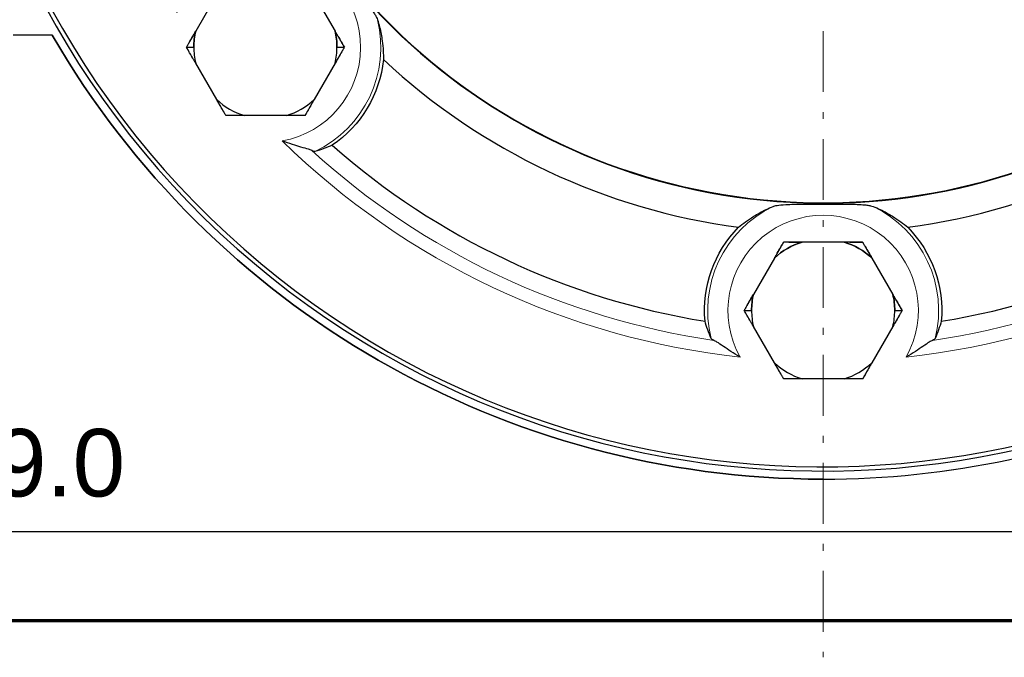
# Model space of a CAD drawing. Header units: millimetres. Extents: x 18 to 610, y -123 to 280.
# Tile 13 of 44: x 422 to 495, y -123 to -75. Entities that reach past the tile are written whole.
import ezdxf

# ---------------------------------------------------------------- set-up
doc = ezdxf.new("R2010")
doc.units = ezdxf.units.MM
doc.linetypes.add('CENTER', pattern=[8, 4.5, -1.5, 0.5, -1.5])
doc.linetypes.add('SOLID', pattern=[0])
doc.styles.add('Arial', font='Arial.ttf', dxfattribs={"height": 5})
doc.dimstyles.get("Standard").update_dxf_attribs({"dimtxt": 5, "dimasz": 5, "dimexe": 0.18, "dimexo": 0.0625, "dimgap": 0.09, "dimtad": 0, "dimtih": 1, "dimtoh": 1, "dimdec": 4, "dimzin": 0, "dimdsep": 46, "dimtxsty": 'Arial', "dimcen": 0.09, "dimadec": 0, "dimazin": 0, "dimtfac": 1, "dimtdec": 4, "dimtofl": 0, "dimtmove": 0, "dimatfit": 3, "dimfxl": 0, "dimtolj": 1, "dimtzin": 0, "dimarcsym": 0})

# ---------------------------------------------------------------- blocks, each defined once
blk = doc.blocks.new('*D4')
at = {"color": 0, "lineweight": -2}
for p, q in [((381.844, -59.546), (381.844, -114.778)), ((580.844, -59.546), (580.844, -114.778)), ((386.844, -113.378), (575.844, -113.378))]:
    blk.add_line(p, q, dxfattribs=at)
at = {"color": 0}
for points in [[(386.844, -112.545), (386.844, -114.211), (381.844, -113.378)], [(575.844, -114.211), (575.844, -112.545), (580.844, -113.378)]]:
    blk.add_solid(points, dxfattribs=at)
at = {"layer": 'Defpoints', "color": 0}
for p in [(381.844, -59.546), (580.844, -59.546), (580.844, -113.378)]:
    blk.add_point(p, dxfattribs=at)
at = {"color": 0, "lineweight": 9, "insert": (420.907, -108.325), "char_height": 5, "attachment_point": 5, "style": 'Arial'}
blk.add_mtext('\\A1;199.0', dxfattribs=at)
blk = doc.blocks.new('*D6')
at = {"color": 0, "lineweight": -2}
for p, q in [((511.043, -101.422), (438.885, 39.288)), ((451.644, 14.407), (508.762, -96.973))]:
    blk.add_line(p, q, dxfattribs=at)
at = {"color": 0}
blk.add_solid([(508.02, -97.353), (509.503, -96.592), (511.043, -101.422)], dxfattribs=at)
at = {"layer": 'Defpoints', "color": 0}
for p in [(451.644, 14.407), (511.043, -101.422)]:
    blk.add_point(p, dxfattribs=at)
at = {"color": 0, "lineweight": 9, "insert": (449.718, 29.537), "char_height": 5, "attachment_point": 5, "rotation": 297.14953, "style": 'Arial'}
blk.add_mtext('\\A1;Ø130.2', dxfattribs=at)
blk = doc.blocks.new('BlockOfCenters_1', base_point=(481.344, -43.507))
at = {"color": 6, "linetype": 'CENTER', "lineweight": 9}
blk.add_lwpolyline([(481.344, 35.693), (481.344, -122.707)], dxfattribs=at)
blk = doc.blocks.new('BlockOfViews_1')
at = {"linetype": 'SOLID', "lineweight": 30}
for p, q in [((436.428, -73.626, 14.472), (434.871, -76.322, 14.472)), ((443.646, -73.626, 14.472), (445.203, -76.322, 14.472)), ((424.244, -76.607, -11.468), (421.344, -76.607, -11.468)), ((424.556, -77.107, -17.468), (424.536, -77.107, -17.468)), ((434.187, -77.507, 14.155), (434.737, -77.507, 14.472)), ((445.337, -77.507, 14.472), (445.887, -77.507, 14.155)), ((436.428, -81.388, 14.472), (434.871, -78.692, 14.472)), ((445.203, -78.692, 14.472), (443.646, -81.388, 14.472)), ((441.593, -82.573, 14.472), (438.48, -82.573, 14.472)), ((482.9, -91.941, 14.472), (479.787, -91.941, 14.472)), ((477.734, -93.126, 14.472), (476.178, -95.822, 14.472)), ((484.953, -93.126, 14.472), (486.509, -95.822, 14.472)), ((475.494, -97.007, 14.155), (476.044, -97.007, 14.472)), ((486.644, -97.007, 14.472), (487.194, -97.007, 14.155)), ((477.734, -100.888, 14.472), (476.178, -98.192, 14.472)), ((486.509, -98.192, 14.472), (484.953, -100.888, 14.472)), ((482.9, -102.073, 14.472), (479.787, -102.073, 14.472))]:
    blk.add_line(p, q, dxfattribs=at)
for centre, radius, start, end in [((481.344, -43.507, -7.768), 65.4, 48.54992, 318.36116), ((481.344, -43.507, 10.232), 65.086, 48.87291, 318.68174), ((481.344, -43.507, 10.232), 45.553, 184.40639, 339.43425), ((481.344, -43.507, 10.232), 45.519, 184.40986, 339.41809), ((440.037, -77.507, 14.472), 5.3, 167.07994, 180), ((440.037, -77.507, 14.472), 5.3, 0, 12.92006), ((481.344, -43.507, -11.468), 66, 210.10037, 269.99993), ((440.037, -77.507, 14.472), 5.3, 180, 192.92006), ((440.037, -77.507, 14.472), 5.3, 180, 192.92006), ((440.037, -77.507, 14.472), 5.3, 347.07994, 0), ((440.037, -77.507, 14.472), 5.3, 347.07994, 0), ((481.344, -43.507, 2.032), 47.75, 226.99472, 262.46339), ((481.344, -43.507, 2.032), 47.75, 277.53661, 313.00528), ((440.037, -77.507, 14.472), 5.3, 227.07994, 252.92006), ((440.037, -77.507, 14.472), 5.3, 227.07994, 252.92006), ((440.037, -77.507, 14.472), 5.3, 287.07994, 312.92006), ((440.037, -77.507, 14.472), 5.3, 287.07994, 312.92006), ((481.344, -43.507, 2.032), 55, 228.61214, 260.84598), ((481.344, -43.507, 2.032), 55, 279.15402, 311.38786), ((481.343, -43.507, -11.468), 66, 270.00007, 317.75301), ((481.344, -43.507, -11.468), 66, 270, 317.73957), ((481.344, -97.007, 14.472), 5.3, 107.07994, 132.92006), ((481.344, -97.007, 14.472), 5.3, 47.07994, 72.92006), ((481.344, -97.007, 14.472), 5.3, 167.07994, 180), ((481.344, -97.007, 14.472), 5.3, 0, 12.92006), ((481.344, -97.007, 14.472), 5.3, 180, 192.92006), ((481.344, -97.007, 14.472), 5.3, 180, 192.92006), ((481.344, -97.007, 14.472), 5.3, 347.07994, 0), ((481.344, -97.007, 14.472), 5.3, 347.07994, 0), ((481.344, -97.007, 14.472), 5.3, 227.07994, 252.92006), ((481.344, -97.007, 14.472), 5.3, 227.07994, 252.92006), ((481.344, -97.007, 14.472), 5.3, 287.07994, 312.92006), ((481.344, -97.007, 14.472), 5.3, 287.07994, 312.92006)]:
    blk.add_arc(centre, radius, start, end, dxfattribs=at)
at = {"color": 196, "linetype": 'SOLID', "lineweight": 9, "extrusion": (0, 0, -1)}
for centre, radius, start, end in [((-440.037, -77.507, -10.232), 7.051, 21.2111, 259.87266), ((-481.344, -43.507, -9.406), 56.3, 278.26577, 312.27611), ((-481.344, -43.507, -9.406), 56.3, 227.72389, 261.73423), ((-481.344, -97.007, -10.232), 7.051, 330.66922, 209.33078)]:
    blk.add_arc(centre, radius, start, end, dxfattribs=at)
at = {"color": 196, "linetype": 'SOLID', "lineweight": 9}
for centre, radius, start, end in [((440.037, -77.507, 8.785), 8.551, 295.41375, 13.81727), ((481.344, -43.507, 10.232), 57.285, 225.61865, 263.83946), ((481.344, -43.507, 10.232), 57.285, 276.16054, 314.38135), ((481.344, -97.007, 8.785), 8.551, 115.64085, 194.04437), ((481.344, -97.007, 8.785), 8.551, 345.95563, 64.35915)]:
    blk.add_arc(centre, radius, start, end, dxfattribs=at)
at = {"linetype": 'SOLID', "lineweight": 30, "extrusion": (-0.866025, 0.5, 7.44699e-12)}
for centre in [(-153.461, 2.22, -414.77), (-157.227, 2.22, -460.293)]:
    blk.add_arc(centre, 12.435, 75.56317, 80.17313, dxfattribs=at)
at = {"linetype": 'SOLID', "lineweight": 30, "extrusion": (0, 0, -1)}
for centre, radius, start, end in [((-440.037, -77.507, -14.472), 5.3, 0, 12.92006), ((-440.037, -77.507, -14.472), 5.3, 167.07994, 180), ((-481.344, -43.507, 11.468), 66, 270, 329.89971), ((-481.344, -97.007, -14.472), 5.3, 47.07994, 72.92006), ((-481.344, -97.007, -14.472), 5.3, 107.07994, 132.92006), ((-481.344, -97.007, -14.472), 5.3, 0, 12.92006), ((-481.344, -97.007, -14.472), 5.3, 167.07994, 180)]:
    blk.add_arc(centre, radius, start, end, dxfattribs=at)
at = {"linetype": 'SOLID', "lineweight": 30, "extrusion": (0.866025, 0.5, -1.09426e-11)}
for centre in [(-286.576, 2.22, 347.396), (-324.117, 2.22, 373.418)]:
    blk.add_arc(centre, 12.435, 101.83886, 106.30282, dxfattribs=at)
at = {"linetype": 'SOLID', "lineweight": 30, "extrusion": (-0.866025, -0.5, 9.12311e-12)}
for centre in [(287.707, 2.22, -337.263), (325.248, 2.22, -363.286)]:
    blk.add_arc(centre, 12.435, 101.83888, 106.30282, dxfattribs=at)
at = {"linetype": 'SOLID', "lineweight": 30, "extrusion": (0.866025, -0.5, 8.65531e-12)}
for centre in [(152.33, 2.22, 424.903), (156.096, 2.22, 470.426)]:
    blk.add_arc(centre, 12.435, 75.56325, 80.17313, dxfattribs=at)
at = {"linetype": 'SOLID', "lineweight": 30, "extrusion": (-2.45015e-16, 0, -1)}
for centre, start, end in [((-440.037, -77.507, -2.032), 186.0047, 235.76286), ((-481.344, -97.007, -2.032), 354.77902, 44.53718), ((-481.344, -97.007, -2.032), 135.46282, 185.22098)]:
    blk.add_arc(centre, 8.786, start, end, dxfattribs=at)
at = {"linetype": 'SOLID', "lineweight": 30, "extrusion": (-0.866025, -0.5, 2.99193e-12)}
for centre in [(286.576, 2.22, -337.263), (324.117, 2.22, -363.286)]:
    blk.add_arc(centre, 12.435, 75.56331, 80.17313, dxfattribs=at)
at = {"linetype": 'SOLID', "lineweight": 30, "extrusion": (0.866025, -0.5, -2.16781e-12)}
for centre in [(153.461, 2.22, 424.903), (157.227, 2.22, 470.426)]:
    blk.add_arc(centre, 12.435, 101.83883, 106.30282, dxfattribs=at)
at = {"linetype": 'SOLID', "lineweight": 30, "extrusion": (-1.18332e-12, -1, 5.09917e-12)}
for centre in [(440.602, 2.22, 82.573), (481.909, 2.22, 102.073)]:
    blk.add_arc(centre, 12.435, 101.8388, 106.30282, dxfattribs=at)
at = {"linetype": 'SOLID', "lineweight": 30, "extrusion": (1.18332e-12, -1, 5.09917e-12)}
for centre in [(439.471, 2.22, 82.573), (480.778, 2.22, 102.073)]:
    blk.add_arc(centre, 12.435, 75.5633, 80.17313, dxfattribs=at)
at = {"linetype": 'SOLID', "lineweight": 30, "extrusion": (-0.866025, 0.5, -9.51527e-13)}
blk.add_arc((-156.096, 2.22, -460.293), 12.435, 101.83877, 106.30282, dxfattribs=at)
at = {"linetype": 'SOLID', "lineweight": 30, "extrusion": (1.18332e-12, 1, -5.09917e-12)}
blk.add_arc((-481.909, 2.22, -91.941), 12.435, 75.56326, 80.17313, dxfattribs=at)
at = {"linetype": 'SOLID', "lineweight": 30, "extrusion": (-1.18332e-12, 1, -5.09917e-12)}
blk.add_arc((-480.778, 2.22, -91.941), 12.435, 101.83888, 106.30282, dxfattribs=at)
at = {"linetype": 'SOLID', "lineweight": 30, "extrusion": (0.866025, 0.5, -5.62356e-12)}
blk.add_arc((-325.248, 2.22, 373.418), 12.435, 75.56329, 80.17313, dxfattribs=at)
at = {"linetype": 'SOLID', "lineweight": 30}
for points, knots in [([(443.637, -69.751, 8.785), (443.706, -69.789, 8.918), (443.79, -69.852, 9.036), (444.003, -70.039, 9.285), (444.163, -70.198, 9.429), (444.722, -70.807, 9.778), (445.122, -71.288, 9.887), (445.602, -71.869, 9.956), (445.72, -72.012, 9.967), (445.901, -72.232, 9.978), (445.965, -72.309, 9.981), (446.082, -72.451, 9.983), (446.134, -72.515, 9.983), (446.248, -72.653, 9.981), (446.308, -72.727, 9.979), (446.471, -72.924, 9.971), (446.574, -73.05, 9.962), (446.795, -73.32, 9.935), (446.916, -73.467, 9.915), (447.254, -73.883, 9.838), (447.478, -74.163, 9.762), (447.894, -74.709, 9.526), (448.043, -74.922, 9.384), (448.193, -75.162, 9.175), (448.237, -75.236, 9.1), (448.301, -75.363, 8.946), (448.325, -75.418, 8.868), (448.34, -75.465, 8.785)], [0, 0, 0, 0, 0.463384, 0.463384, 1.12887, 1.12887, 2.310299, 2.310299, 2.689403, 2.689403, 2.896978, 2.896978, 3.068045, 3.068045, 3.26456, 3.26456, 3.596541, 3.596541, 3.986816, 3.986816, 4.713108, 4.713108, 5.482845, 5.482845, 5.847384, 5.847384, 6.161059, 6.161059, 6.161059, 6.161059]), ([(448.34, -75.465, 8.785), (448.397, -75.651, 8.456), (448.447, -75.832, 8.116), (448.581, -76.372, 7.054), (448.644, -76.716, 6.305), (448.756, -77.547, 4.374), (448.778, -78.01, 3.176), (448.775, -78.426, 2.032)], [1.168477, 1.168477, 1.168477, 1.168477, 2.276586, 2.276586, 4.553172, 4.553172, 8.066053, 8.066053, 8.066053, 8.066053]), ([(434.871, -76.322, 14.472), (434.859, -76.343, 14.468), (434.847, -76.364, 14.464), (434.822, -76.406, 14.455), (434.81, -76.427, 14.451), (434.786, -76.469, 14.442), (434.774, -76.49, 14.438), (434.75, -76.532, 14.428), (434.738, -76.553, 14.424), (434.713, -76.595, 14.414), (434.701, -76.616, 14.409), (434.677, -76.658, 14.399), (434.665, -76.678, 14.394), (434.641, -76.72, 14.384), (434.629, -76.741, 14.379), (434.605, -76.783, 14.368), (434.593, -76.804, 14.363), (434.569, -76.845, 14.352), (434.557, -76.866, 14.347), (434.533, -76.908, 14.336), (434.521, -76.928, 14.33), (434.497, -76.97, 14.319), (434.485, -76.991, 14.313), (434.461, -77.032, 14.301), (434.449, -77.053, 14.295), (434.425, -77.095, 14.284), (434.413, -77.115, 14.278), (434.389, -77.157, 14.265), (434.377, -77.177, 14.259), (434.353, -77.219, 14.247), (434.341, -77.239, 14.24), (434.317, -77.281, 14.228), (434.305, -77.301, 14.221), (434.282, -77.343, 14.208), (434.27, -77.363, 14.202), (434.246, -77.404, 14.189), (434.234, -77.425, 14.182), (434.21, -77.466, 14.168), (434.199, -77.487, 14.162), (434.187, -77.507, 14.155)], [0, 0, 0, 0, 0.0280169, 0.0280169, 0.0560337, 0.0560337, 0.0840506, 0.0840506, 0.1120674, 0.1120674, 0.1400843, 0.1400843, 0.1681012, 0.1681012, 0.196118, 0.196118, 0.2241349, 0.2241349, 0.2521517, 0.2521517, 0.2801686, 0.2801686, 0.3081855, 0.3081855, 0.3362023, 0.3362023, 0.3642192, 0.3642192, 0.392236, 0.392236, 0.4202529, 0.4202529, 0.4482698, 0.4482698, 0.4762866, 0.4762866, 0.5043035, 0.5043035, 0.5323203, 0.5323203, 0.5323203, 0.5323203]), ([(445.887, -77.507, 14.155), (445.875, -77.487, 14.162), (445.863, -77.466, 14.168), (445.839, -77.425, 14.182), (445.827, -77.404, 14.189), (445.804, -77.363, 14.202), (445.792, -77.343, 14.208), (445.768, -77.301, 14.221), (445.756, -77.281, 14.228), (445.732, -77.239, 14.24), (445.72, -77.219, 14.247), (445.696, -77.177, 14.259), (445.685, -77.157, 14.265), (445.661, -77.115, 14.278), (445.649, -77.095, 14.284), (445.625, -77.053, 14.296), (445.613, -77.032, 14.301), (445.589, -76.991, 14.313), (445.577, -76.97, 14.319), (445.553, -76.928, 14.33), (445.541, -76.908, 14.336), (445.517, -76.866, 14.347), (445.505, -76.845, 14.352), (445.481, -76.804, 14.363), (445.469, -76.783, 14.368), (445.445, -76.741, 14.379), (445.433, -76.72, 14.384), (445.408, -76.678, 14.394), (445.396, -76.658, 14.399), (445.372, -76.616, 14.409), (445.36, -76.595, 14.414), (445.336, -76.553, 14.424), (445.324, -76.532, 14.428), (445.3, -76.49, 14.438), (445.288, -76.469, 14.442), (445.263, -76.427, 14.451), (445.251, -76.406, 14.455), (445.227, -76.364, 14.464), (445.215, -76.343, 14.468), (445.203, -76.322, 14.472)], [0, 0, 0, 0, 0.0423557, 0.0423557, 0.0847113, 0.0847113, 0.127067, 0.127067, 0.1694227, 0.1694227, 0.2117784, 0.2117784, 0.254134, 0.254134, 0.2964897, 0.2964897, 0.3388454, 0.3388454, 0.3812011, 0.3812011, 0.4235567, 0.4235567, 0.4659124, 0.4659124, 0.5082681, 0.5082681, 0.5506237, 0.5506237, 0.5929794, 0.5929794, 0.6353351, 0.6353351, 0.6776908, 0.6776908, 0.7200464, 0.7200464, 0.7624021, 0.7624021, 0.8047578, 0.8047578, 0.8047578, 0.8047578]), ([(434.871, -78.692, 14.472), (434.859, -78.671, 14.468), (434.847, -78.65, 14.464), (434.822, -78.608, 14.455), (434.81, -78.587, 14.451), (434.786, -78.545, 14.442), (434.774, -78.524, 14.438), (434.75, -78.482, 14.428), (434.738, -78.461, 14.424), (434.713, -78.419, 14.414), (434.701, -78.398, 14.409), (434.677, -78.357, 14.399), (434.665, -78.336, 14.394), (434.641, -78.294, 14.384), (434.629, -78.273, 14.379), (434.605, -78.231, 14.368), (434.593, -78.211, 14.363), (434.569, -78.169, 14.352), (434.557, -78.148, 14.347), (434.533, -78.106, 14.336), (434.521, -78.086, 14.33), (434.497, -78.044, 14.319), (434.485, -78.023, 14.313), (434.461, -77.982, 14.301), (434.449, -77.961, 14.295), (434.425, -77.92, 14.284), (434.413, -77.899, 14.278), (434.389, -77.857, 14.265), (434.377, -77.837, 14.259), (434.353, -77.795, 14.247), (434.341, -77.775, 14.24), (434.317, -77.733, 14.228), (434.305, -77.713, 14.221), (434.282, -77.672, 14.208), (434.27, -77.651, 14.202), (434.246, -77.61, 14.189), (434.234, -77.589, 14.182), (434.21, -77.548, 14.168), (434.199, -77.528, 14.162), (434.187, -77.507, 14.155)], [0, 0, 0, 0, 0.0280169, 0.0280169, 0.0560337, 0.0560337, 0.0840506, 0.0840506, 0.1120674, 0.1120674, 0.1400843, 0.1400843, 0.1681012, 0.1681012, 0.196118, 0.196118, 0.2241349, 0.2241349, 0.2521517, 0.2521517, 0.2801686, 0.2801686, 0.3081855, 0.3081855, 0.3362023, 0.3362023, 0.3642192, 0.3642192, 0.392236, 0.392236, 0.4202529, 0.4202529, 0.4482698, 0.4482698, 0.4762866, 0.4762866, 0.5043035, 0.5043035, 0.5323203, 0.5323203, 0.5323203, 0.5323203]), ([(445.887, -77.507, 14.155), (445.875, -77.528, 14.162), (445.863, -77.548, 14.168), (445.839, -77.589, 14.182), (445.827, -77.61, 14.189), (445.804, -77.651, 14.202), (445.792, -77.672, 14.208), (445.768, -77.713, 14.221), (445.756, -77.733, 14.228), (445.732, -77.775, 14.24), (445.72, -77.795, 14.247), (445.696, -77.837, 14.259), (445.685, -77.857, 14.265), (445.661, -77.899, 14.278), (445.649, -77.92, 14.284), (445.625, -77.961, 14.296), (445.613, -77.982, 14.301), (445.589, -78.023, 14.313), (445.577, -78.044, 14.319), (445.553, -78.086, 14.33), (445.541, -78.106, 14.336), (445.517, -78.148, 14.347), (445.505, -78.169, 14.352), (445.481, -78.211, 14.363), (445.469, -78.231, 14.368), (445.445, -78.273, 14.379), (445.433, -78.294, 14.384), (445.408, -78.336, 14.394), (445.396, -78.357, 14.399), (445.372, -78.398, 14.409), (445.36, -78.419, 14.414), (445.336, -78.461, 14.424), (445.324, -78.482, 14.428), (445.3, -78.524, 14.438), (445.288, -78.545, 14.442), (445.263, -78.587, 14.451), (445.251, -78.608, 14.455), (445.227, -78.65, 14.464), (445.215, -78.671, 14.468), (445.203, -78.692, 14.472)], [0, 0, 0, 0, 0.0423557, 0.0423557, 0.0847113, 0.0847113, 0.127067, 0.127067, 0.1694227, 0.1694227, 0.2117784, 0.2117784, 0.254134, 0.254134, 0.2964897, 0.2964897, 0.3388454, 0.3388454, 0.3812011, 0.3812011, 0.4235567, 0.4235567, 0.4659124, 0.4659124, 0.5082681, 0.5082681, 0.5506237, 0.5506237, 0.5929794, 0.5929794, 0.6353351, 0.6353351, 0.6776908, 0.6776908, 0.7200464, 0.7200464, 0.7624021, 0.7624021, 0.8047578, 0.8047578, 0.8047578, 0.8047578]), ([(437.112, -82.573, 14.155), (437.1, -82.553, 14.162), (437.088, -82.532, 14.168), (437.064, -82.491, 14.182), (437.052, -82.471, 14.189), (437.029, -82.429, 14.202), (437.017, -82.409, 14.208), (436.993, -82.368, 14.221), (436.981, -82.347, 14.228), (436.957, -82.306, 14.24), (436.945, -82.285, 14.247), (436.921, -82.244, 14.259), (436.909, -82.223, 14.265), (436.885, -82.182, 14.278), (436.873, -82.161, 14.284), (436.85, -82.119, 14.296), (436.838, -82.099, 14.301), (436.814, -82.057, 14.313), (436.802, -82.036, 14.319), (436.778, -81.995, 14.33), (436.766, -81.974, 14.336), (436.742, -81.932, 14.347), (436.73, -81.912, 14.352), (436.705, -81.87, 14.363), (436.693, -81.849, 14.369), (436.669, -81.807, 14.379), (436.657, -81.786, 14.384), (436.633, -81.745, 14.394), (436.621, -81.724, 14.399), (436.597, -81.682, 14.409), (436.585, -81.661, 14.414), (436.561, -81.619, 14.424), (436.549, -81.598, 14.428), (436.525, -81.556, 14.438), (436.512, -81.535, 14.442), (436.488, -81.493, 14.451), (436.476, -81.472, 14.455), (436.452, -81.43, 14.464), (436.44, -81.409, 14.468), (436.428, -81.388, 14.472)], [0, 0, 0, 0, 0.042359, 0.042359, 0.0847181, 0.0847181, 0.1270771, 0.1270771, 0.1694361, 0.1694361, 0.2117951, 0.2117951, 0.2541542, 0.2541542, 0.2965132, 0.2965132, 0.3388722, 0.3388722, 0.3812312, 0.3812312, 0.4235903, 0.4235903, 0.4659493, 0.4659493, 0.5083083, 0.5083083, 0.5506673, 0.5506673, 0.5930264, 0.5930264, 0.6353854, 0.6353854, 0.6777444, 0.6777444, 0.7201034, 0.7201034, 0.7624625, 0.7624625, 0.8048215, 0.8048215, 0.8048215, 0.8048215]), ([(443.646, -81.388, 14.472), (443.634, -81.409, 14.468), (443.622, -81.43, 14.464), (443.597, -81.472, 14.455), (443.585, -81.493, 14.451), (443.561, -81.535, 14.442), (443.549, -81.556, 14.438), (443.525, -81.598, 14.428), (443.513, -81.619, 14.424), (443.488, -81.661, 14.414), (443.476, -81.682, 14.409), (443.452, -81.724, 14.399), (443.44, -81.745, 14.394), (443.416, -81.787, 14.384), (443.404, -81.807, 14.379), (443.38, -81.849, 14.368), (443.368, -81.87, 14.363), (443.344, -81.912, 14.352), (443.332, -81.932, 14.347), (443.308, -81.974, 14.336), (443.296, -81.995, 14.33), (443.272, -82.036, 14.319), (443.26, -82.057, 14.313), (443.236, -82.099, 14.301), (443.224, -82.119, 14.296), (443.2, -82.161, 14.284), (443.188, -82.182, 14.278), (443.164, -82.223, 14.265), (443.152, -82.244, 14.259), (443.128, -82.285, 14.247), (443.116, -82.306, 14.24), (443.092, -82.347, 14.228), (443.081, -82.368, 14.221), (443.057, -82.409, 14.208), (443.045, -82.429, 14.202), (443.021, -82.471, 14.189), (443.009, -82.491, 14.182), (442.985, -82.532, 14.168), (442.974, -82.553, 14.162), (442.962, -82.573, 14.155)], [0, 0, 0, 0, 0.0280135, 0.0280135, 0.056027, 0.056027, 0.0840405, 0.0840405, 0.112054, 0.112054, 0.1400675, 0.1400675, 0.1680811, 0.1680811, 0.1960946, 0.1960946, 0.2241081, 0.2241081, 0.2521216, 0.2521216, 0.2801351, 0.2801351, 0.3081486, 0.3081486, 0.3361621, 0.3361621, 0.3641756, 0.3641756, 0.3921891, 0.3921891, 0.4202026, 0.4202026, 0.4482162, 0.4482162, 0.4762297, 0.4762297, 0.5042432, 0.5042432, 0.5322567, 0.5322567, 0.5322567, 0.5322567]), ([(438.48, -82.573, 14.472), (438.456, -82.573, 14.468), (438.432, -82.573, 14.464), (438.383, -82.573, 14.455), (438.359, -82.573, 14.451), (438.31, -82.573, 14.442), (438.286, -82.573, 14.438), (438.238, -82.573, 14.428), (438.213, -82.573, 14.424), (438.165, -82.573, 14.414), (438.141, -82.573, 14.409), (438.093, -82.573, 14.399), (438.069, -82.573, 14.394), (438.02, -82.573, 14.384), (437.996, -82.573, 14.379), (437.948, -82.573, 14.368), (437.924, -82.573, 14.363), (437.876, -82.573, 14.352), (437.852, -82.573, 14.347), (437.804, -82.573, 14.336), (437.78, -82.573, 14.33), (437.732, -82.573, 14.319), (437.708, -82.573, 14.313), (437.66, -82.573, 14.301), (437.636, -82.573, 14.296), (437.588, -82.573, 14.284), (437.564, -82.573, 14.278), (437.516, -82.573, 14.265), (437.492, -82.573, 14.259), (437.445, -82.573, 14.247), (437.421, -82.573, 14.24), (437.373, -82.573, 14.228), (437.349, -82.573, 14.221), (437.302, -82.573, 14.208), (437.278, -82.573, 14.202), (437.23, -82.573, 14.189), (437.207, -82.573, 14.182), (437.159, -82.573, 14.168), (437.135, -82.573, 14.162), (437.112, -82.573, 14.155)], [0, 0, 0, 0, 0.0280098, 0.0280098, 0.0560196, 0.0560196, 0.0840294, 0.0840294, 0.1120392, 0.1120392, 0.1400489, 0.1400489, 0.1680587, 0.1680587, 0.1960685, 0.1960685, 0.2240783, 0.2240783, 0.2520881, 0.2520881, 0.2800979, 0.2800979, 0.3081077, 0.3081077, 0.3361175, 0.3361175, 0.3641273, 0.3641273, 0.3921371, 0.3921371, 0.4201468, 0.4201468, 0.4481566, 0.4481566, 0.4761664, 0.4761664, 0.5041762, 0.5041762, 0.532186, 0.532186, 0.532186, 0.532186]), ([(442.962, -82.573, 14.155), (442.938, -82.573, 14.162), (442.914, -82.573, 14.168), (442.867, -82.573, 14.182), (442.843, -82.573, 14.189), (442.796, -82.573, 14.202), (442.772, -82.573, 14.208), (442.724, -82.573, 14.221), (442.7, -82.573, 14.228), (442.653, -82.573, 14.24), (442.629, -82.573, 14.247), (442.581, -82.573, 14.259), (442.557, -82.573, 14.265), (442.509, -82.573, 14.278), (442.485, -82.573, 14.284), (442.438, -82.573, 14.296), (442.414, -82.573, 14.301), (442.366, -82.573, 14.313), (442.342, -82.573, 14.319), (442.294, -82.573, 14.33), (442.27, -82.573, 14.336), (442.222, -82.573, 14.347), (442.198, -82.573, 14.352), (442.15, -82.573, 14.363), (442.125, -82.573, 14.368), (442.077, -82.573, 14.379), (442.053, -82.573, 14.384), (442.005, -82.573, 14.394), (441.981, -82.573, 14.399), (441.933, -82.573, 14.409), (441.908, -82.573, 14.414), (441.86, -82.573, 14.424), (441.836, -82.573, 14.428), (441.787, -82.573, 14.438), (441.763, -82.573, 14.442), (441.715, -82.573, 14.451), (441.691, -82.573, 14.455), (441.642, -82.573, 14.464), (441.618, -82.573, 14.468), (441.593, -82.573, 14.472)], [0, 0, 0, 0, 0.0423631, 0.0423631, 0.0847261, 0.0847261, 0.1270892, 0.1270892, 0.1694523, 0.1694523, 0.2118154, 0.2118154, 0.2541784, 0.2541784, 0.2965415, 0.2965415, 0.3389046, 0.3389046, 0.3812676, 0.3812676, 0.4236307, 0.4236307, 0.4659938, 0.4659938, 0.5083568, 0.5083568, 0.5507199, 0.5507199, 0.593083, 0.593083, 0.6354461, 0.6354461, 0.6778091, 0.6778091, 0.7201722, 0.7201722, 0.7625353, 0.7625353, 0.8048983, 0.8048983, 0.8048983, 0.8048983]), ([(443.47, -85.164, 9.406), (443.407, -85.133, 9.515), (443.32, -85.101, 9.61), (443.079, -85.021, 9.811), (442.892, -84.966, 9.918), (442.287, -84.787, 10.151), (441.814, -84.645, 10.231), (441.286, -84.452, 10.232), (441.281, -84.45, 10.232), (441.277, -84.449, 10.232)], [-3.3142, -3.3142, -3.3142, -3.3142, -2.655402, -2.655402, -1.671437, -1.671437, 0, 0, 0.015079, 0.015079, 0.015079, 0.015079]), ([(443.706, -85.23, 8.785), (443.684, -85.236, 8.894), (443.653, -85.234, 9.001), (443.574, -85.212, 9.21), (443.526, -85.192, 9.311), (443.47, -85.164, 9.406)], [0, 0, 0, 0, 0.3334746, 0.3334746, 0.6740164, 0.6740164, 0.6740164, 0.6740164]), ([(444.98, -84.771, 2.032), (444.787, -84.856, 3.119), (444.578, -84.941, 4.266), (444.146, -85.097, 6.557), (443.923, -85.169, 7.702), (443.706, -85.23, 8.785)], [0.996678, 0.996678, 0.996678, 0.996678, 4.184941, 4.184941, 7.370096, 7.370096, 7.370096, 7.370096]), ([(475.081, -90.845, 2.032), (475.399, -90.578, 3.176), (475.771, -90.301, 4.374), (476.484, -89.859, 6.305), (476.79, -89.689, 7.054), (477.292, -89.449, 8.116), (477.463, -89.372, 8.456), (477.643, -89.299, 8.785)], [1.040291, 1.040291, 1.040291, 1.040291, 4.553172, 4.553172, 6.829758, 6.829758, 7.937867, 7.937867, 7.937867, 7.937867]), ([(477.643, -89.299, 8.785), (477.715, -89.269, 8.916), (477.816, -89.246, 9.033), (478.089, -89.2, 9.278), (478.303, -89.178, 9.417), (478.963, -89.141, 9.704), (479.388, -89.134, 9.807), (480.107, -89.128, 9.921), (480.427, -89.127, 9.951), (481.005, -89.127, 9.981), (481.276, -89.127, 9.985), (481.821, -89.127, 9.976), (482.108, -89.127, 9.962), (482.75, -89.129, 9.9), (483.125, -89.131, 9.843), (484.038, -89.152, 9.606), (484.373, -89.177, 9.421), (484.679, -89.214, 9.206), (484.774, -89.228, 9.126), (484.929, -89.26, 8.961), (484.993, -89.278, 8.876), (485.044, -89.299, 8.785)], [0, 0, 0, 0, 0.45794, 0.45794, 1.10276, 1.10276, 1.970198, 1.970198, 2.627273, 2.627273, 3.184393, 3.184393, 3.773575, 3.773575, 4.537836, 4.537836, 5.748772, 5.748772, 6.336689, 6.336689, 6.847113, 6.847113, 6.847113, 6.847113]), ([(485.044, -89.299, 8.785), (485.224, -89.372, 8.456), (485.396, -89.449, 8.116), (485.897, -89.689, 7.054), (486.203, -89.859, 6.305), (486.916, -90.301, 4.374), (487.288, -90.578, 3.176), (487.606, -90.845, 2.032)], [1.168477, 1.168477, 1.168477, 1.168477, 2.276586, 2.276586, 4.553172, 4.553172, 8.066053, 8.066053, 8.066053, 8.066053]), ([(478.419, -91.941, 14.155), (478.407, -91.961, 14.162), (478.395, -91.982, 14.168), (478.371, -92.023, 14.182), (478.359, -92.044, 14.189), (478.335, -92.085, 14.202), (478.324, -92.105, 14.208), (478.3, -92.147, 14.221), (478.288, -92.167, 14.228), (478.264, -92.208, 14.24), (478.252, -92.229, 14.247), (478.228, -92.27, 14.259), (478.216, -92.291, 14.265), (478.192, -92.333, 14.278), (478.18, -92.353, 14.284), (478.156, -92.395, 14.296), (478.144, -92.416, 14.301), (478.12, -92.457, 14.313), (478.108, -92.478, 14.319), (478.084, -92.519, 14.33), (478.072, -92.54, 14.336), (478.048, -92.582, 14.347), (478.036, -92.603, 14.352), (478.012, -92.644, 14.363), (478, -92.665, 14.369), (477.976, -92.707, 14.379), (477.964, -92.728, 14.384), (477.94, -92.769, 14.394), (477.928, -92.79, 14.399), (477.904, -92.832, 14.409), (477.892, -92.853, 14.414), (477.868, -92.895, 14.424), (477.856, -92.916, 14.428), (477.831, -92.958, 14.438), (477.819, -92.979, 14.442), (477.795, -93.021, 14.451), (477.783, -93.042, 14.455), (477.759, -93.084, 14.464), (477.746, -93.105, 14.468), (477.734, -93.126, 14.472)], [0, 0, 0, 0, 0.042359, 0.042359, 0.0847181, 0.0847181, 0.1270771, 0.1270771, 0.1694361, 0.1694361, 0.2117951, 0.2117951, 0.2541542, 0.2541542, 0.2965132, 0.2965132, 0.3388722, 0.3388722, 0.3812312, 0.3812312, 0.4235903, 0.4235903, 0.4659493, 0.4659493, 0.5083083, 0.5083083, 0.5506673, 0.5506673, 0.5930264, 0.5930264, 0.6353854, 0.6353854, 0.6777444, 0.6777444, 0.7201034, 0.7201034, 0.7624625, 0.7624625, 0.8048215, 0.8048215, 0.8048215, 0.8048215]), ([(479.787, -91.941, 14.472), (479.763, -91.941, 14.468), (479.738, -91.941, 14.464), (479.69, -91.941, 14.455), (479.666, -91.941, 14.451), (479.617, -91.941, 14.442), (479.593, -91.941, 14.438), (479.544, -91.941, 14.428), (479.52, -91.941, 14.424), (479.472, -91.941, 14.414), (479.448, -91.941, 14.409), (479.399, -91.941, 14.399), (479.375, -91.941, 14.394), (479.327, -91.941, 14.384), (479.303, -91.941, 14.379), (479.255, -91.941, 14.368), (479.231, -91.941, 14.363), (479.183, -91.941, 14.352), (479.159, -91.941, 14.347), (479.111, -91.941, 14.336), (479.087, -91.941, 14.33), (479.039, -91.941, 14.319), (479.015, -91.941, 14.313), (478.967, -91.941, 14.301), (478.943, -91.941, 14.296), (478.895, -91.941, 14.284), (478.871, -91.941, 14.278), (478.823, -91.941, 14.265), (478.799, -91.941, 14.259), (478.751, -91.941, 14.247), (478.728, -91.941, 14.24), (478.68, -91.941, 14.228), (478.656, -91.941, 14.221), (478.608, -91.941, 14.208), (478.585, -91.941, 14.202), (478.537, -91.941, 14.189), (478.513, -91.941, 14.182), (478.466, -91.941, 14.168), (478.442, -91.941, 14.162), (478.419, -91.941, 14.155)], [0, 0, 0, 0, 0.0280098, 0.0280098, 0.0560196, 0.0560196, 0.0840294, 0.0840294, 0.1120392, 0.1120392, 0.1400489, 0.1400489, 0.1680587, 0.1680587, 0.1960685, 0.1960685, 0.2240783, 0.2240783, 0.2520881, 0.2520881, 0.2800979, 0.2800979, 0.3081077, 0.3081077, 0.3361175, 0.3361175, 0.3641273, 0.3641273, 0.3921371, 0.3921371, 0.4201468, 0.4201468, 0.4481566, 0.4481566, 0.4761664, 0.4761664, 0.5041762, 0.5041762, 0.532186, 0.532186, 0.532186, 0.532186]), ([(484.269, -91.941, 14.155), (484.245, -91.941, 14.162), (484.221, -91.941, 14.168), (484.174, -91.941, 14.182), (484.15, -91.941, 14.189), (484.102, -91.941, 14.202), (484.079, -91.941, 14.208), (484.031, -91.941, 14.221), (484.007, -91.941, 14.228), (483.959, -91.941, 14.24), (483.936, -91.941, 14.247), (483.888, -91.941, 14.259), (483.864, -91.941, 14.265), (483.816, -91.941, 14.278), (483.792, -91.941, 14.284), (483.744, -91.941, 14.296), (483.72, -91.941, 14.301), (483.672, -91.941, 14.313), (483.648, -91.941, 14.319), (483.6, -91.941, 14.33), (483.576, -91.941, 14.336), (483.528, -91.941, 14.347), (483.504, -91.941, 14.352), (483.456, -91.941, 14.363), (483.432, -91.941, 14.368), (483.384, -91.941, 14.379), (483.36, -91.941, 14.384), (483.312, -91.941, 14.394), (483.288, -91.941, 14.399), (483.239, -91.941, 14.409), (483.215, -91.941, 14.414), (483.167, -91.941, 14.424), (483.143, -91.941, 14.428), (483.094, -91.941, 14.438), (483.07, -91.941, 14.442), (483.022, -91.941, 14.451), (482.997, -91.941, 14.455), (482.949, -91.941, 14.464), (482.924, -91.941, 14.468), (482.9, -91.941, 14.472)], [0, 0, 0, 0, 0.0423631, 0.0423631, 0.0847261, 0.0847261, 0.1270892, 0.1270892, 0.1694523, 0.1694523, 0.2118154, 0.2118154, 0.2541784, 0.2541784, 0.2965415, 0.2965415, 0.3389046, 0.3389046, 0.3812676, 0.3812676, 0.4236307, 0.4236307, 0.4659938, 0.4659938, 0.5083568, 0.5083568, 0.5507199, 0.5507199, 0.593083, 0.593083, 0.6354461, 0.6354461, 0.6778091, 0.6778091, 0.7201722, 0.7201722, 0.7625353, 0.7625353, 0.8048983, 0.8048983, 0.8048983, 0.8048983]), ([(484.953, -93.126, 14.472), (484.941, -93.105, 14.468), (484.928, -93.084, 14.464), (484.904, -93.042, 14.455), (484.892, -93.021, 14.451), (484.868, -92.979, 14.442), (484.856, -92.958, 14.438), (484.832, -92.916, 14.428), (484.819, -92.895, 14.424), (484.795, -92.853, 14.414), (484.783, -92.832, 14.409), (484.759, -92.79, 14.399), (484.747, -92.769, 14.394), (484.723, -92.728, 14.384), (484.711, -92.707, 14.379), (484.687, -92.665, 14.368), (484.675, -92.644, 14.363), (484.651, -92.603, 14.352), (484.639, -92.582, 14.347), (484.615, -92.54, 14.336), (484.603, -92.519, 14.33), (484.579, -92.478, 14.319), (484.567, -92.457, 14.313), (484.543, -92.415, 14.301), (484.531, -92.395, 14.296), (484.507, -92.353, 14.284), (484.495, -92.333, 14.278), (484.471, -92.291, 14.265), (484.459, -92.27, 14.259), (484.435, -92.229, 14.247), (484.423, -92.208, 14.24), (484.399, -92.167, 14.228), (484.387, -92.147, 14.221), (484.364, -92.105, 14.208), (484.352, -92.085, 14.202), (484.328, -92.044, 14.189), (484.316, -92.023, 14.182), (484.292, -91.982, 14.168), (484.28, -91.961, 14.162), (484.269, -91.941, 14.155)], [0, 0, 0, 0, 0.0280135, 0.0280135, 0.056027, 0.056027, 0.0840405, 0.0840405, 0.112054, 0.112054, 0.1400675, 0.1400675, 0.1680811, 0.1680811, 0.1960946, 0.1960946, 0.2241081, 0.2241081, 0.2521216, 0.2521216, 0.2801351, 0.2801351, 0.3081486, 0.3081486, 0.3361621, 0.3361621, 0.3641756, 0.3641756, 0.3921891, 0.3921891, 0.4202026, 0.4202026, 0.4482162, 0.4482162, 0.4762297, 0.4762297, 0.5042432, 0.5042432, 0.5322567, 0.5322567, 0.5322567, 0.5322567]), ([(476.178, -95.822, 14.472), (476.166, -95.843, 14.468), (476.153, -95.864, 14.464), (476.129, -95.906, 14.455), (476.117, -95.927, 14.451), (476.093, -95.969, 14.442), (476.081, -95.99, 14.438), (476.056, -96.032, 14.428), (476.044, -96.053, 14.424), (476.02, -96.095, 14.414), (476.008, -96.116, 14.409), (475.984, -96.158, 14.399), (475.972, -96.178, 14.394), (475.948, -96.22, 14.384), (475.936, -96.241, 14.379), (475.912, -96.283, 14.368), (475.9, -96.304, 14.363), (475.875, -96.345, 14.352), (475.863, -96.366, 14.347), (475.839, -96.408, 14.336), (475.827, -96.428, 14.33), (475.803, -96.47, 14.319), (475.791, -96.491, 14.313), (475.767, -96.532, 14.301), (475.755, -96.553, 14.295), (475.732, -96.595, 14.284), (475.72, -96.615, 14.278), (475.696, -96.657, 14.265), (475.684, -96.677, 14.259), (475.66, -96.719, 14.247), (475.648, -96.739, 14.24), (475.624, -96.781, 14.228), (475.612, -96.801, 14.221), (475.588, -96.843, 14.208), (475.577, -96.863, 14.202), (475.553, -96.904, 14.189), (475.541, -96.925, 14.182), (475.517, -96.966, 14.168), (475.505, -96.987, 14.162), (475.494, -97.007, 14.155)], [0, 0, 0, 0, 0.0280169, 0.0280169, 0.0560337, 0.0560337, 0.0840506, 0.0840506, 0.1120674, 0.1120674, 0.1400843, 0.1400843, 0.1681012, 0.1681012, 0.196118, 0.196118, 0.2241349, 0.2241349, 0.2521517, 0.2521517, 0.2801686, 0.2801686, 0.3081855, 0.3081855, 0.3362023, 0.3362023, 0.3642192, 0.3642192, 0.392236, 0.392236, 0.4202529, 0.4202529, 0.4482698, 0.4482698, 0.4762866, 0.4762866, 0.5043035, 0.5043035, 0.5323203, 0.5323203, 0.5323203, 0.5323203]), ([(487.194, -97.007, 14.155), (487.182, -96.987, 14.162), (487.17, -96.966, 14.168), (487.146, -96.925, 14.182), (487.134, -96.904, 14.189), (487.11, -96.863, 14.202), (487.099, -96.843, 14.208), (487.075, -96.801, 14.221), (487.063, -96.781, 14.228), (487.039, -96.739, 14.24), (487.027, -96.719, 14.247), (487.003, -96.677, 14.259), (486.991, -96.657, 14.265), (486.967, -96.615, 14.278), (486.955, -96.595, 14.284), (486.932, -96.553, 14.296), (486.92, -96.532, 14.301), (486.896, -96.491, 14.313), (486.884, -96.47, 14.319), (486.86, -96.428, 14.33), (486.848, -96.408, 14.336), (486.824, -96.366, 14.347), (486.812, -96.345, 14.352), (486.788, -96.304, 14.363), (486.775, -96.283, 14.368), (486.751, -96.241, 14.379), (486.739, -96.22, 14.384), (486.715, -96.178, 14.394), (486.703, -96.158, 14.399), (486.679, -96.116, 14.409), (486.667, -96.095, 14.414), (486.643, -96.053, 14.424), (486.631, -96.032, 14.428), (486.606, -95.99, 14.438), (486.594, -95.969, 14.442), (486.57, -95.927, 14.451), (486.558, -95.906, 14.455), (486.534, -95.864, 14.464), (486.522, -95.843, 14.468), (486.509, -95.822, 14.472)], [0, 0, 0, 0, 0.0423557, 0.0423557, 0.0847113, 0.0847113, 0.127067, 0.127067, 0.1694227, 0.1694227, 0.2117784, 0.2117784, 0.254134, 0.254134, 0.2964897, 0.2964897, 0.3388454, 0.3388454, 0.3812011, 0.3812011, 0.4235567, 0.4235567, 0.4659124, 0.4659124, 0.5082681, 0.5082681, 0.5506237, 0.5506237, 0.5929794, 0.5929794, 0.6353351, 0.6353351, 0.6776908, 0.6776908, 0.7200464, 0.7200464, 0.7624021, 0.7624021, 0.8047578, 0.8047578, 0.8047578, 0.8047578]), ([(476.178, -98.192, 14.472), (476.166, -98.171, 14.468), (476.153, -98.15, 14.464), (476.129, -98.108, 14.455), (476.117, -98.087, 14.451), (476.093, -98.045, 14.442), (476.081, -98.024, 14.438), (476.056, -97.982, 14.428), (476.044, -97.961, 14.424), (476.02, -97.919, 14.414), (476.008, -97.898, 14.409), (475.984, -97.857, 14.399), (475.972, -97.836, 14.394), (475.948, -97.794, 14.384), (475.936, -97.773, 14.379), (475.912, -97.731, 14.368), (475.9, -97.711, 14.363), (475.875, -97.669, 14.352), (475.863, -97.648, 14.347), (475.839, -97.606, 14.336), (475.827, -97.586, 14.33), (475.803, -97.544, 14.319), (475.791, -97.523, 14.313), (475.767, -97.482, 14.301), (475.755, -97.461, 14.295), (475.732, -97.42, 14.284), (475.72, -97.399, 14.278), (475.696, -97.357, 14.265), (475.684, -97.337, 14.259), (475.66, -97.295, 14.247), (475.648, -97.275, 14.24), (475.624, -97.233, 14.228), (475.612, -97.213, 14.221), (475.588, -97.172, 14.208), (475.577, -97.151, 14.202), (475.553, -97.11, 14.189), (475.541, -97.089, 14.182), (475.517, -97.048, 14.168), (475.505, -97.028, 14.162), (475.494, -97.007, 14.155)], [0, 0, 0, 0, 0.0280169, 0.0280169, 0.0560337, 0.0560337, 0.0840506, 0.0840506, 0.1120674, 0.1120674, 0.1400843, 0.1400843, 0.1681012, 0.1681012, 0.196118, 0.196118, 0.2241349, 0.2241349, 0.2521517, 0.2521517, 0.2801686, 0.2801686, 0.3081855, 0.3081855, 0.3362023, 0.3362023, 0.3642192, 0.3642192, 0.392236, 0.392236, 0.4202529, 0.4202529, 0.4482698, 0.4482698, 0.4762866, 0.4762866, 0.5043035, 0.5043035, 0.5323203, 0.5323203, 0.5323203, 0.5323203]), ([(487.194, -97.007, 14.155), (487.182, -97.028, 14.162), (487.17, -97.048, 14.168), (487.146, -97.089, 14.182), (487.134, -97.11, 14.189), (487.11, -97.151, 14.202), (487.099, -97.172, 14.208), (487.075, -97.213, 14.221), (487.063, -97.233, 14.228), (487.039, -97.275, 14.24), (487.027, -97.295, 14.247), (487.003, -97.337, 14.259), (486.991, -97.357, 14.265), (486.967, -97.399, 14.278), (486.955, -97.42, 14.284), (486.932, -97.461, 14.296), (486.92, -97.482, 14.301), (486.896, -97.523, 14.313), (486.884, -97.544, 14.319), (486.86, -97.586, 14.33), (486.848, -97.606, 14.336), (486.824, -97.648, 14.347), (486.812, -97.669, 14.352), (486.788, -97.711, 14.363), (486.775, -97.731, 14.368), (486.751, -97.773, 14.379), (486.739, -97.794, 14.384), (486.715, -97.836, 14.394), (486.703, -97.857, 14.399), (486.679, -97.898, 14.409), (486.667, -97.919, 14.414), (486.643, -97.961, 14.424), (486.631, -97.982, 14.428), (486.606, -98.024, 14.438), (486.594, -98.045, 14.442), (486.57, -98.087, 14.451), (486.558, -98.108, 14.455), (486.534, -98.15, 14.464), (486.522, -98.171, 14.468), (486.509, -98.192, 14.472)], [0, 0, 0, 0, 0.0423557, 0.0423557, 0.0847113, 0.0847113, 0.127067, 0.127067, 0.1694227, 0.1694227, 0.2117784, 0.2117784, 0.254134, 0.254134, 0.2964897, 0.2964897, 0.3388454, 0.3388454, 0.3812011, 0.3812011, 0.4235567, 0.4235567, 0.4659124, 0.4659124, 0.5082681, 0.5082681, 0.5506237, 0.5506237, 0.5929794, 0.5929794, 0.6353351, 0.6353351, 0.6776908, 0.6776908, 0.7200464, 0.7200464, 0.7624021, 0.7624021, 0.8047578, 0.8047578, 0.8047578, 0.8047578]), ([(473.049, -99.082, 8.785), (472.958, -98.875, 7.702), (472.872, -98.658, 6.557), (472.718, -98.225, 4.266), (472.65, -98.01, 3.119), (472.594, -97.807, 2.032)], [0.999786, 0.999786, 0.999786, 0.999786, 4.184941, 4.184941, 7.373204, 7.373204, 7.373204, 7.373204]), ([(490.093, -97.807, 2.032), (490.037, -98.01, 3.119), (489.969, -98.225, 4.266), (489.815, -98.658, 6.557), (489.729, -98.875, 7.702), (489.638, -99.082, 8.785)], [0.996678, 0.996678, 0.996678, 0.996678, 4.184941, 4.184941, 7.370096, 7.370096, 7.370096, 7.370096]), ([(473.25, -99.222, 9.406), (473.193, -99.197, 9.311), (473.147, -99.172, 9.21), (473.079, -99.125, 9.001), (473.058, -99.103, 8.894), (473.049, -99.082, 8.785)], [0.000001, 0.000001, 0.000001, 0.000001, 0.3407237, 0.3407237, 0.6743841, 0.6743841, 0.6743841, 0.6743841]), ([(489.638, -99.082, 8.785), (489.629, -99.103, 8.894), (489.608, -99.125, 9.001), (489.54, -99.172, 9.21), (489.494, -99.197, 9.311), (489.438, -99.222, 9.406)], [0, 0, 0, 0, 0.3334746, 0.3334746, 0.6740164, 0.6740164, 0.6740164, 0.6740164]), ([(475.196, -100.461, 10.232), (475.191, -100.458, 10.232), (475.186, -100.455, 10.232), (474.701, -100.17, 10.231), (474.292, -99.895, 10.15), (473.769, -99.542, 9.918), (473.609, -99.433, 9.811), (473.394, -99.298, 9.61), (473.314, -99.251, 9.515), (473.25, -99.222, 9.406)], [-1.964888, -1.964888, -1.964888, -1.964888, -1.954554, -1.954554, -0.968363, -0.968363, -0.388603, -0.388603, -0.000048, -0.000048, -0.000048, -0.000048]), ([(489.438, -99.222, 9.406), (489.373, -99.251, 9.515), (489.293, -99.298, 9.61), (489.078, -99.433, 9.811), (488.918, -99.542, 9.918), (488.395, -99.895, 10.15), (487.986, -100.17, 10.231), (487.501, -100.455, 10.232), (487.496, -100.458, 10.232), (487.491, -100.461, 10.232)], [-3.311029, -3.311029, -3.311029, -3.311029, -2.652797, -2.652797, -1.670656, -1.670656, 0, 0, 0.017506, 0.017506, 0.017506, 0.017506]), ([(478.419, -102.073, 14.155), (478.407, -102.053, 14.162), (478.395, -102.032, 14.168), (478.371, -101.991, 14.182), (478.359, -101.971, 14.189), (478.335, -101.929, 14.202), (478.324, -101.909, 14.208), (478.3, -101.868, 14.221), (478.288, -101.847, 14.228), (478.264, -101.806, 14.24), (478.252, -101.785, 14.247), (478.228, -101.744, 14.259), (478.216, -101.723, 14.265), (478.192, -101.682, 14.278), (478.18, -101.661, 14.284), (478.156, -101.619, 14.296), (478.144, -101.599, 14.301), (478.12, -101.557, 14.313), (478.108, -101.536, 14.319), (478.084, -101.495, 14.33), (478.072, -101.474, 14.336), (478.048, -101.432, 14.347), (478.036, -101.412, 14.352), (478.012, -101.37, 14.363), (478, -101.349, 14.369), (477.976, -101.307, 14.379), (477.964, -101.286, 14.384), (477.94, -101.245, 14.394), (477.928, -101.224, 14.399), (477.904, -101.182, 14.409), (477.892, -101.161, 14.414), (477.868, -101.119, 14.424), (477.856, -101.098, 14.428), (477.831, -101.056, 14.438), (477.819, -101.035, 14.442), (477.795, -100.993, 14.451), (477.783, -100.972, 14.455), (477.759, -100.93, 14.464), (477.746, -100.909, 14.468), (477.734, -100.888, 14.472)], [0, 0, 0, 0, 0.042359, 0.042359, 0.0847181, 0.0847181, 0.1270771, 0.1270771, 0.1694361, 0.1694361, 0.2117951, 0.2117951, 0.2541542, 0.2541542, 0.2965132, 0.2965132, 0.3388722, 0.3388722, 0.3812312, 0.3812312, 0.4235903, 0.4235903, 0.4659493, 0.4659493, 0.5083083, 0.5083083, 0.5506673, 0.5506673, 0.5930264, 0.5930264, 0.6353854, 0.6353854, 0.6777444, 0.6777444, 0.7201034, 0.7201034, 0.7624625, 0.7624625, 0.8048215, 0.8048215, 0.8048215, 0.8048215]), ([(484.953, -100.888, 14.472), (484.941, -100.909, 14.468), (484.928, -100.93, 14.464), (484.904, -100.972, 14.455), (484.892, -100.993, 14.451), (484.868, -101.035, 14.442), (484.856, -101.056, 14.438), (484.832, -101.098, 14.428), (484.819, -101.119, 14.424), (484.795, -101.161, 14.414), (484.783, -101.182, 14.409), (484.759, -101.224, 14.399), (484.747, -101.245, 14.394), (484.723, -101.287, 14.384), (484.711, -101.307, 14.379), (484.687, -101.349, 14.368), (484.675, -101.37, 14.363), (484.651, -101.412, 14.352), (484.639, -101.432, 14.347), (484.615, -101.474, 14.336), (484.603, -101.495, 14.33), (484.579, -101.536, 14.319), (484.567, -101.557, 14.313), (484.543, -101.599, 14.301), (484.531, -101.619, 14.296), (484.507, -101.661, 14.284), (484.495, -101.682, 14.278), (484.471, -101.723, 14.265), (484.459, -101.744, 14.259), (484.435, -101.785, 14.247), (484.423, -101.806, 14.24), (484.399, -101.847, 14.228), (484.387, -101.868, 14.221), (484.364, -101.909, 14.208), (484.352, -101.929, 14.202), (484.328, -101.971, 14.189), (484.316, -101.991, 14.182), (484.292, -102.032, 14.168), (484.28, -102.053, 14.162), (484.269, -102.073, 14.155)], [0, 0, 0, 0, 0.0280135, 0.0280135, 0.056027, 0.056027, 0.0840405, 0.0840405, 0.112054, 0.112054, 0.1400675, 0.1400675, 0.1680811, 0.1680811, 0.1960946, 0.1960946, 0.2241081, 0.2241081, 0.2521216, 0.2521216, 0.2801351, 0.2801351, 0.3081486, 0.3081486, 0.3361621, 0.3361621, 0.3641756, 0.3641756, 0.3921891, 0.3921891, 0.4202026, 0.4202026, 0.4482162, 0.4482162, 0.4762297, 0.4762297, 0.5042432, 0.5042432, 0.5322567, 0.5322567, 0.5322567, 0.5322567]), ([(479.787, -102.073, 14.472), (479.763, -102.073, 14.468), (479.738, -102.073, 14.464), (479.69, -102.073, 14.455), (479.666, -102.073, 14.451), (479.617, -102.073, 14.442), (479.593, -102.073, 14.438), (479.544, -102.073, 14.428), (479.52, -102.073, 14.424), (479.472, -102.073, 14.414), (479.448, -102.073, 14.409), (479.399, -102.073, 14.399), (479.375, -102.073, 14.394), (479.327, -102.073, 14.384), (479.303, -102.073, 14.379), (479.255, -102.073, 14.368), (479.231, -102.073, 14.363), (479.183, -102.073, 14.352), (479.159, -102.073, 14.347), (479.111, -102.073, 14.336), (479.087, -102.073, 14.33), (479.039, -102.073, 14.319), (479.015, -102.073, 14.313), (478.967, -102.073, 14.301), (478.943, -102.073, 14.296), (478.895, -102.073, 14.284), (478.871, -102.073, 14.278), (478.823, -102.073, 14.265), (478.799, -102.073, 14.259), (478.751, -102.073, 14.247), (478.728, -102.073, 14.24), (478.68, -102.073, 14.228), (478.656, -102.073, 14.221), (478.608, -102.073, 14.208), (478.585, -102.073, 14.202), (478.537, -102.073, 14.189), (478.513, -102.073, 14.182), (478.466, -102.073, 14.168), (478.442, -102.073, 14.162), (478.419, -102.073, 14.155)], [0, 0, 0, 0, 0.0280098, 0.0280098, 0.0560196, 0.0560196, 0.0840294, 0.0840294, 0.1120392, 0.1120392, 0.1400489, 0.1400489, 0.1680587, 0.1680587, 0.1960685, 0.1960685, 0.2240783, 0.2240783, 0.2520881, 0.2520881, 0.2800979, 0.2800979, 0.3081077, 0.3081077, 0.3361175, 0.3361175, 0.3641273, 0.3641273, 0.3921371, 0.3921371, 0.4201468, 0.4201468, 0.4481566, 0.4481566, 0.4761664, 0.4761664, 0.5041762, 0.5041762, 0.532186, 0.532186, 0.532186, 0.532186]), ([(484.269, -102.073, 14.155), (484.245, -102.073, 14.162), (484.221, -102.073, 14.168), (484.174, -102.073, 14.182), (484.15, -102.073, 14.189), (484.102, -102.073, 14.202), (484.079, -102.073, 14.208), (484.031, -102.073, 14.221), (484.007, -102.073, 14.228), (483.959, -102.073, 14.24), (483.936, -102.073, 14.247), (483.888, -102.073, 14.259), (483.864, -102.073, 14.265), (483.816, -102.073, 14.278), (483.792, -102.073, 14.284), (483.744, -102.073, 14.296), (483.72, -102.073, 14.301), (483.672, -102.073, 14.313), (483.648, -102.073, 14.319), (483.6, -102.073, 14.33), (483.576, -102.073, 14.336), (483.528, -102.073, 14.347), (483.504, -102.073, 14.352), (483.456, -102.073, 14.363), (483.432, -102.073, 14.368), (483.384, -102.073, 14.379), (483.36, -102.073, 14.384), (483.312, -102.073, 14.394), (483.288, -102.073, 14.399), (483.239, -102.073, 14.409), (483.215, -102.073, 14.414), (483.167, -102.073, 14.424), (483.143, -102.073, 14.428), (483.094, -102.073, 14.438), (483.07, -102.073, 14.442), (483.022, -102.073, 14.451), (482.997, -102.073, 14.455), (482.949, -102.073, 14.464), (482.924, -102.073, 14.468), (482.9, -102.073, 14.472)], [0, 0, 0, 0, 0.0423631, 0.0423631, 0.0847261, 0.0847261, 0.1270892, 0.1270892, 0.1694523, 0.1694523, 0.2118154, 0.2118154, 0.2541784, 0.2541784, 0.2965415, 0.2965415, 0.3389046, 0.3389046, 0.3812676, 0.3812676, 0.4236307, 0.4236307, 0.4659938, 0.4659938, 0.5083568, 0.5083568, 0.5507199, 0.5507199, 0.593083, 0.593083, 0.6354461, 0.6354461, 0.6778091, 0.6778091, 0.7201722, 0.7201722, 0.7625353, 0.7625353, 0.8048983, 0.8048983, 0.8048983, 0.8048983])]:
    blk.add_open_spline(points, degree=3, knots=knots, dxfattribs=at)
blk.add_blockref('BlockOfCenters_1', (481.344, -43.507))
blk = doc.blocks.new('A21-m2')
at = {"color": 51, "linetype": 'SOLID', "lineweight": 70}
blk.add_line((203.099, -119.968), (609.821, -119.968), dxfattribs=at)

msp = doc.modelspace()

# ---------------------------------------------------------------- block references
for name in ['A21-m2', 'BlockOfViews_1']:
    msp.add_blockref(name, (0, 0))

# ---------------------------------------------------------------- dimensions: what is measured, and where the dimension line sits
at = {"lineweight": 9}
dim = msp.add_diameter_dim_2p(p1=(451.644, 14.407), p2=(511.043, -101.422), dimstyle='Standard', override={"dimtxt": 5, "dimasz": 5, "dimexe": 1.4, "dimexo": 0, "dimgap": 2.5, "dimtad": 1, "dimtih": 0, "dimtoh": 0, "dimdec": 1, "dimlfac": 1, "dimpost": '״<>', "dimse1": 0, "dimse2": 0, "dimtofl": 1}, dxfattribs=at)
dim.commit()
dim.dimension.update_dxf_attribs({"geometry": '*D6', "text_midpoint": (445.1, 27.169), "dimtype": 163})
dim = msp.add_linear_dim(base=(580.844, -113.378), p1=(381.844, -59.546), p2=(580.844, -59.546), dimstyle='Standard', override={"dimtxt": 5, "dimasz": 5, "dimexe": 1.4, "dimexo": 0, "dimgap": 2.5, "dimtad": 1, "dimtih": 0, "dimtoh": 1, "dimdec": 1, "dimlfac": 1, "dimpost": '<>', "dimsah": 1, "dimse1": 0, "dimse2": 0, "dimtix": 1}, dxfattribs=at)
dim.commit()
dim.dimension.update_dxf_attribs({"geometry": '*D4', "text_midpoint": (420.907, -113.378), "dimtype": 160})

doc.saveas('drawing.dxf')
